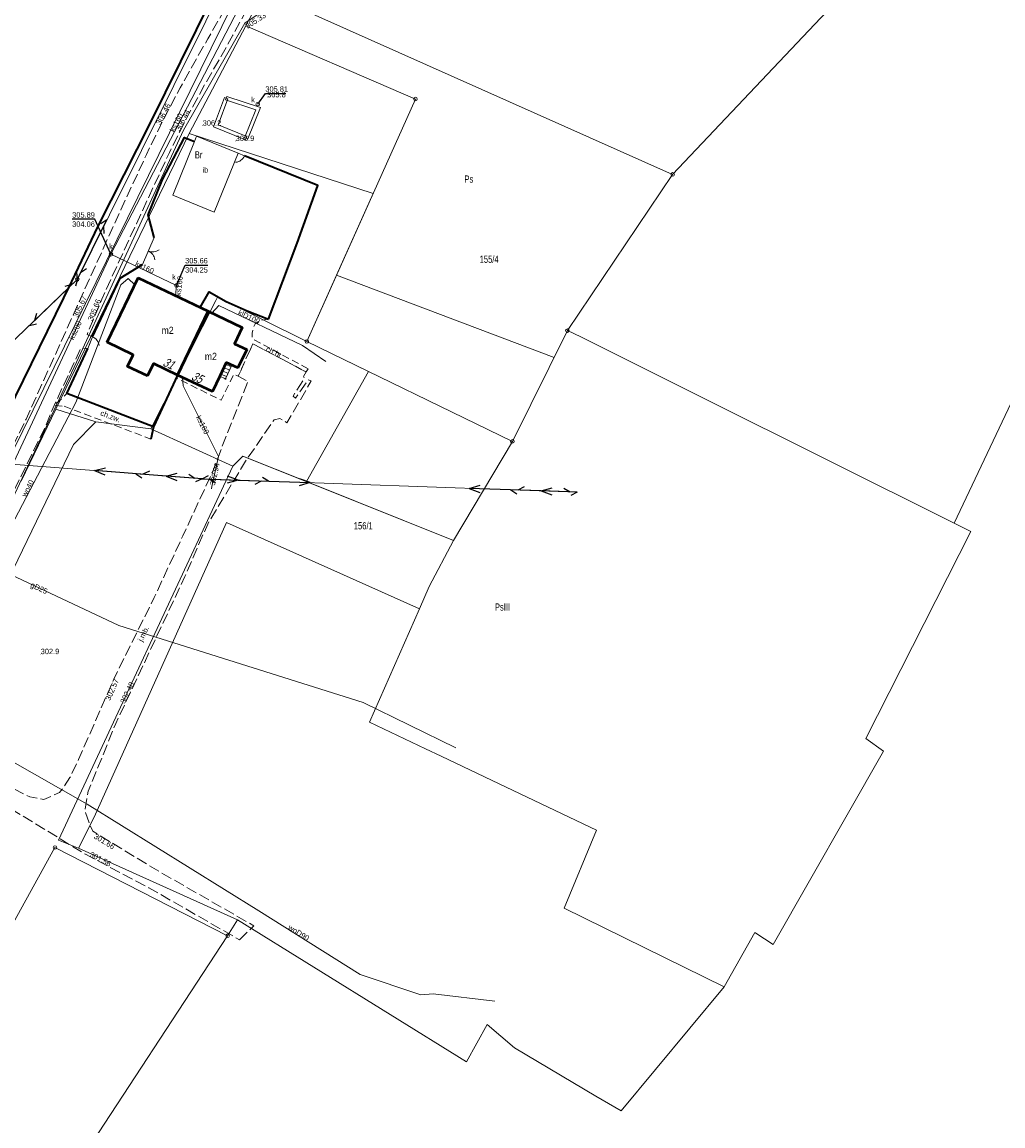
# Model space of a CAD drawing. Header units: metres. Extents: x 7423100 to 7429434, y 5527887 to 5533362.
# Tile 14 of 40: x 7427076 to 7427212, y 5531258 to 5531411. Entities that reach past the tile are written whole.
import ezdxf
from ezdxf.enums import TextEntityAlignment as Align

# ---------------------------------------------------------------- set-up
doc = ezdxf.new("R2010")
doc.units = ezdxf.units.M
doc.header["$MEASUREMENT"] = 0
for name, pattern in [('1.0_0.5', [1.5, 1, -0.5]), ('1.5_0.5', [2, 1.5, -0.5]), ('219-500', [0]), ('otob_500', [0]), ('otof_500', [0]), ('suep_nn_500', [0]), ('sutp_500', [0])]:
    doc.linetypes.add(name, pattern=pattern)
doc.layers.get('0').update_dxf_attribs({"color": 2, "linetype": 'CONTINUOUS', "lineweight": 5})
for name, color, linetype in [('202-punkt graniczny', 7, 'CONTINUOUS'), ('203-punkt graniczny', 7, 'CONTINUOUS'), ('209-oznaczenie konturu klasyfikacyjnego', 7, 'CONTINUOUS'), ('210-oznaczenie konturu użytku gruntowego', 7, 'CONTINUOUS'), ('211-numer działki ewidencyjnej', 7, 'CONTINUOUS'), ('217-kontur klasyfikacyjny', 7, 'CONTINUOUS'), ('218-kontur użytku gruntowego', 7, 'CONTINUOUS'), ('219-działka ewidencyjna', 7, 'CONTINUOUS'), ('238-Punkt adresowy budynku', 7, 'CONTINUOUS'), ('312-budynek ewidencyjny', 7, 'CONTINUOUS'), ('312-oznaczenie budynku ewidencyjnego-Atr117', 7, 'CONTINUOUS'), ('352-schody', 7, 'CONTINUOUS'), ('brama', 7, 'CONTINUOUS'), ('chodnik', 7, 'CONTINUOUS'), ('chodnik-Atr17', 7, 'CONTINUOUS'), ('furtka', 7, 'CONTINUOUS'), ('inna budowla', 7, 'CONTINUOUS'), ('inna budowla-Atr17', 7, 'CONTINUOUS'), ('jezdnia', 7, 'CONTINUOUS'), ('jezdnia-Atr17', 7, 'CONTINUOUS'), ('ogrodzenie trwałe', 7, 'CONTINUOUS'), ('pikieta naturalna', 7, 'CONTINUOUS'), ('pikieta naturalna-Atr2', 7, 'CONTINUOUS'), ('pikieta sztuczna', 7, 'CONTINUOUS'), ('pikieta sztuczna-Atr2', 7, 'CONTINUOUS'), ('przewód elektroenergetyczny niskiego napięcia', 7, 'CONTINUOUS'), ('przewód gazowy', 7, 'CONTINUOUS'), ('przewód gazowy-Atr1', 7, 'CONTINUOUS'), ('przewód kanalizacyjny', 7, 'CONTINUOUS'), ('przewód kanalizacyjny-Atr1', 7, 'CONTINUOUS'), ('przewód telekomunikacyjny napowietrzny', 7, 'CONTINUOUS'), ('przewód wodociągowy', 7, 'CONTINUOUS'), ('przewód wodociągowy-Atr1', 7, 'CONTINUOUS'), ('Punkt budynku', 7, 'CONTINUOUS'), ('rzedna', 7, 'CONTINUOUS'), ('rzedna-Atr2', 7, 'CONTINUOUS'), ('rzedna-Atr3', 7, 'CONTINUOUS'), ('studnia kanalizacyjna', 7, 'CONTINUOUS'), ('studnia kanalizacyjna-Atr17', 7, 'CONTINUOUS'), ('słup przewodów napowietrznych', 7, 'CONTINUOUS'), ('ściana oporowa (linia)', 7, 'CONTINUOUS')]:
    doc.layers.add(name, color=color, linetype=linetype)
doc.styles.get("Standard").update_dxf_attribs({"font": 'Working1250.shx', "width": 0.75})
doc.linetypes.add('902-500', pattern='A,3.75,0,[1,ksztalty.shx,S=0.5,R=0,X=0,Y=0],3.75', length=7.5)
doc.linetypes.add('otdn_500', pattern='A,5,0,[21,ksztalty.shx,S=0.5,R=0,X=0,Y=0]', length=5)

# ---------------------------------------------------------------- blocks, each defined once
blk = doc.blocks.new('PUNKTBUD')
at = {"color": 0}
blk.add_circle((0, 0), 0.045, dxfattribs=at)
blk = doc.blocks.new('202')
at = {"color": 0, "linetype": 'Continuous', "lineweight": 0}
blk.add_circle((0, 0), 0.25, dxfattribs=at)
blk = doc.blocks.new('203')
at = {"linetype": 'Continuous', "lineweight": 0}
h = blk.add_hatch(color=0, dxfattribs=at)
edge = h.paths.add_edge_path()
edge.add_arc((0, 0), 0.045, 0, 360)
blk = doc.blocks.new('PW01')
at = {"linetype": 'Continuous', "lineweight": 13}
h = blk.add_hatch(color=0, dxfattribs=at)
edge = h.paths.add_edge_path()
edge.add_arc((0, 0), 0.045, 0, 360)
blk = doc.blocks.new('OK04')
at = {"color": 0, "linetype": 'Continuous', "lineweight": 0}
blk.add_arc((1.5, 0.001), 1.5, 120, 180, dxfattribs=at)
blk = doc.blocks.new('US15')
at = {"color": 0, "linetype": 'Continuous', "lineweight": 13}
blk.add_circle((0, 0), 0.25, dxfattribs=at)
blk = doc.blocks.new('SUTP')
at = {"color": 0, "linetype": 'Continuous'}
for p, q in [((0, 0), (0.866, 0.5)), ((0, 0), (9.232, 0)), ((1.866, -0.5), (1, 0)), ((7.366, -0.5), (8.232, 0)), ((9.232, 0), (8.366, 0.5))]:
    blk.add_line(p, q, dxfattribs=at)
blk = doc.blocks.new('OK02')
at = {"color": 0, "linetype": 'Continuous', "lineweight": 0}
for centre, start, end in [((-1.5, 0), 0, 60), ((1.5, 0), 120, 180)]:
    blk.add_arc(centre, 1.5, start, end, dxfattribs=at)
blk = doc.blocks.new('SUEP1')
at = {"color": 0, "linetype": 'Continuous'}
for p, q in [((0, 0), (5, 0)), ((5, 0), (3.5, 0.5)), ((5, 0), (3.5, -0.5)), ((5, 0), (15, 0)), ((15, 0), (13.5, 0.5)), ((15, 0), (13.5, -0.5))]:
    blk.add_line(p, q, dxfattribs=at)

msp = doc.modelspace()

# ---------------------------------------------------------------- linework, layer by layer
at = {"layer": '217-kontur klasyfikacyjny', "color": 92, "linetype": 'Continuous', "lineweight": 18, "flags": 128}
for points in [[(7427109.25, 5531415.13), (7427106.76, 5531410.4)], [(7427166.02, 5531389.79), (7427109.25, 5531415.13)], [(7427109.25, 5531415.13), (7427166.02, 5531389.79)], [(7427072.89, 5531348.26), (7427104.87, 5531413.22)], [(7427106.76, 5531410.4), (7427098.93, 5531395.47)], [(7427098.93, 5531395.47), (7427080.42, 5531357.19)], [(7427151.41, 5531368.11), (7427166.02, 5531389.79)], [(7427166.02, 5531389.79), (7427151.41, 5531368.11)], [(7427205.09, 5531341.39), (7427226.4, 5531386.33)], [(7427153.27, 5531367.26), (7427151.41, 5531368.11)], [(7427151.41, 5531368.11), (7427153.27, 5531367.26)], [(7427170.13, 5531358.85), (7427153.27, 5531367.26)], [(7427153.27, 5531367.26), (7427170.13, 5531358.85)], [(7427205.09, 5531341.39), (7427170.13, 5531358.85)], [(7427170.13, 5531358.85), (7427205.09, 5531341.39)], [(7427080.42, 5531357.19), (7427075.59, 5531347.2)], [(7427082.84, 5531352.29), (7427085.96, 5531355.43)], [(7427085.96, 5531355.43), (7427082.84, 5531352.29)], [(7427085.96, 5531355.43), (7427093.6, 5531354.49)], [(7427093.6, 5531354.49), (7427085.96, 5531355.43)], [(7427093.6, 5531354.49), (7427104.97, 5531349.3)], [(7427104.97, 5531349.3), (7427093.6, 5531354.49)], [(7427060.34, 5531305.74), (7427082.84, 5531352.29)], [(7427082.84, 5531352.29), (7427060.34, 5531305.74)], [(7427104.97, 5531349.3), (7427106.38, 5531350.67)], [(7427106.38, 5531350.67), (7427104.97, 5531349.3)], [(7427106.38, 5531350.67), (7427135.59, 5531339)], [(7427135.59, 5531339), (7427106.38, 5531350.67)], [(7427207.4, 5531340.22), (7427205.09, 5531341.39)], [(7427192.83, 5531311.49), (7427207.4, 5531340.22)], [(7427135.59, 5531339), (7427132.23, 5531332.59)], [(7427132.23, 5531332.59), (7427135.59, 5531339)], [(7427132.23, 5531332.59), (7427130.88, 5531329.51)], [(7427130.88, 5531329.51), (7427132.23, 5531332.59)], [(7427130.88, 5531329.51), (7427123.96, 5531313.77)], [(7427123.96, 5531313.77), (7427130.88, 5531329.51)], [(7427123.96, 5531313.77), (7427131.73, 5531310.07)], [(7427131.73, 5531310.07), (7427123.96, 5531313.77)], [(7427195.31, 5531309.77), (7427192.83, 5531311.49)], [(7427131.73, 5531310.07), (7427133.9, 5531309.05)], [(7427133.9, 5531309.05), (7427131.73, 5531310.07)], [(7427133.9, 5531309.05), (7427142.91, 5531304.76)], [(7427142.91, 5531304.76), (7427133.9, 5531309.05)], [(7427179.96, 5531282.93), (7427195.31, 5531309.77)], [(7427142.91, 5531304.76), (7427155.45, 5531298.8)], [(7427155.45, 5531298.8), (7427142.91, 5531304.76)], [(7427155.45, 5531298.8), (7427150.97, 5531287.98)], [(7427150.97, 5531287.98), (7427155.45, 5531298.8)], [(7427150.97, 5531287.98), (7427173.17, 5531277.02)], [(7427173.17, 5531277.02), (7427150.97, 5531287.98)], [(7427104.25, 5531284.13), (7427105.62, 5531286.35)], [(7427105.62, 5531286.35), (7427137.43, 5531266.64)], [(7427173.17, 5531277.02), (7427177.44, 5531284.56)], [(7427177.44, 5531284.56), (7427177.56, 5531284.48)], [(7427177.56, 5531284.48), (7427179.96, 5531282.93)], [(7427082.88, 5531251.54), (7427104.25, 5531284.13)], [(7427158.86, 5531259.81), (7427173.17, 5531277.02)], [(7427137.43, 5531266.64), (7427140.3, 5531271.81)], [(7427140.3, 5531271.81), (7427144.05, 5531268.57)], [(7427144.05, 5531268.57), (7427155.35, 5531261.89)], [(7427155.35, 5531261.89), (7427158.86, 5531259.81)]]:
    msp.add_lwpolyline(points, dxfattribs=at)
at = {"layer": '218-kontur użytku gruntowego', "color": 3, "linetype": 'Continuous', "lineweight": 18, "flags": 128}
for points in [[(7427109.25, 5531415.13), (7427106.76, 5531410.4)], [(7427106.76, 5531410.4), (7427109.25, 5531415.13)], [(7427166.02, 5531389.79), (7427109.25, 5531415.13)], [(7427109.25, 5531415.13), (7427166.02, 5531389.79)], [(7427072.89, 5531348.26), (7427104.87, 5531413.22)], [(7427104.87, 5531413.22), (7427072.89, 5531348.26)], [(7427106.76, 5531410.4), (7427098.93, 5531395.47)], [(7427098.93, 5531395.47), (7427106.76, 5531410.4)], [(7427098.93, 5531395.47), (7427080.42, 5531357.19)], [(7427080.42, 5531357.19), (7427098.93, 5531395.47)], [(7427124.46, 5531387.15), (7427098.93, 5531395.47)], [(7427098.93, 5531395.47), (7427124.46, 5531387.15)], [(7427151.41, 5531368.11), (7427166.02, 5531389.79)], [(7427166.02, 5531389.79), (7427151.41, 5531368.11)], [(7427119.38, 5531375.81), (7427124.46, 5531387.15)], [(7427124.46, 5531387.15), (7427119.38, 5531375.81)], [(7427205.09, 5531341.39), (7427226.4, 5531386.33)], [(7427115.25, 5531366.6), (7427119.38, 5531375.81)], [(7427119.38, 5531375.81), (7427149.57, 5531364.39)], [(7427149.57, 5531364.39), (7427151.41, 5531368.11)], [(7427151.41, 5531368.11), (7427153.27, 5531367.26)], [(7427153.27, 5531367.26), (7427170.13, 5531358.85)], [(7427123.82, 5531362.44), (7427115.25, 5531366.6)], [(7427115.19, 5531347.15), (7427123.82, 5531362.44)], [(7427170.13, 5531358.85), (7427205.09, 5531341.39)], [(7427080.42, 5531357.19), (7427075.59, 5531347.2)], [(7427075.59, 5531347.2), (7427080.42, 5531357.19)], [(7427080.42, 5531357.19), (7427085.96, 5531355.43)], [(7427085.96, 5531355.43), (7427080.42, 5531357.19)], [(7427082.84, 5531352.29), (7427085.96, 5531355.43)], [(7427085.96, 5531355.43), (7427082.84, 5531352.29)], [(7427085.96, 5531355.43), (7427093.6, 5531354.49)], [(7427093.6, 5531354.49), (7427085.96, 5531355.43)], [(7427093.6, 5531354.49), (7427104.97, 5531349.3)], [(7427104.97, 5531349.3), (7427093.6, 5531354.49)], [(7427060.34, 5531305.74), (7427082.84, 5531352.29)], [(7427082.84, 5531352.29), (7427060.34, 5531305.74)], [(7427104.97, 5531349.3), (7427106.38, 5531350.67)], [(7427106.38, 5531350.67), (7427104.97, 5531349.3)], [(7427106.38, 5531350.67), (7427115.19, 5531347.15)], [(7427115.19, 5531347.15), (7427106.38, 5531350.67)], [(7427135.59, 5531339), (7427115.19, 5531347.15)], [(7427132.23, 5531332.59), (7427135.59, 5531339)], [(7427130.88, 5531329.51), (7427132.23, 5531332.59)], [(7427123.96, 5531313.77), (7427130.88, 5531329.51)], [(7427131.73, 5531310.07), (7427123.96, 5531313.77)], [(7427133.9, 5531309.05), (7427131.73, 5531310.07)], [(7427142.91, 5531304.76), (7427133.9, 5531309.05)], [(7427155.45, 5531298.8), (7427142.91, 5531304.76)], [(7427150.97, 5531287.98), (7427155.45, 5531298.8)], [(7427173.17, 5531277.02), (7427150.97, 5531287.98)], [(7427104.25, 5531284.13), (7427105.62, 5531286.35)], [(7427105.62, 5531286.35), (7427137.43, 5531266.64)], [(7427082.88, 5531251.54), (7427104.25, 5531284.13)], [(7427158.86, 5531259.81), (7427173.17, 5531277.02)], [(7427137.43, 5531266.64), (7427140.3, 5531271.81)], [(7427140.3, 5531271.81), (7427144.05, 5531268.57)], [(7427144.05, 5531268.57), (7427155.35, 5531261.89)], [(7427155.35, 5531261.89), (7427158.86, 5531259.81)]]:
    msp.add_lwpolyline(points, dxfattribs=at)
at = {"layer": '219-działka ewidencyjna', "color": 7, "linetype": '219-500', "lineweight": 18, "flags": 128}
for points in [[(7427166.02, 5531389.79), (7427231.86, 5531459.37)], [(7427109.25, 5531415.13), (7427106.76, 5531410.4)], [(7427109.25, 5531415.13), (7427166.02, 5531389.79)], [(7427072.89, 5531348.26), (7427104.87, 5531413.22)], [(7427098.93, 5531395.47), (7427106.76, 5531410.4)], [(7427106.76, 5531410.4), (7427130.33, 5531400.25)], [(7427115.25, 5531366.6), (7427130.33, 5531400.25)], [(7427098.93, 5531395.47), (7427080.42, 5531357.19)], [(7427166.02, 5531389.79), (7427151.41, 5531368.11)], [(7427093.6, 5531354.49), (7427102.55, 5531372.22)], [(7427102.55, 5531372.22), (7427102.83, 5531372.77)], [(7427102.83, 5531372.77), (7427115.25, 5531366.6)], [(7427143.79, 5531352.74), (7427151.41, 5531368.11)], [(7427115.25, 5531366.6), (7427143.79, 5531352.74)], [(7427080.42, 5531357.19), (7427075.59, 5531347.2)], [(7427093.6, 5531354.49), (7427104.97, 5531349.3)], [(7427135.59, 5531339), (7427143.79, 5531352.74)], [(7427080.78, 5531297.4), (7427104.97, 5531349.3)], [(7427104.1, 5531341.5), (7427085.74, 5531300.6)], [(7427104.1, 5531341.5), (7427130.88, 5531329.51)], [(7427135.59, 5531339), (7427132.23, 5531332.59)], [(7427130.88, 5531329.51), (7427132.23, 5531332.59)], [(7427085.74, 5531300.6), (7427083.57, 5531296.3)], [(7427080.78, 5531297.4), (7427083.57, 5531296.3)], [(7427080.28, 5531296.38), (7427061.34, 5531262.12)], [(7427104.25, 5531284.13), (7427080.28, 5531296.38)], [(7427105.62, 5531286.35), (7427083.57, 5531296.3)], [(7427105.62, 5531286.35), (7427104.25, 5531284.13)]]:
    msp.add_lwpolyline(points, dxfattribs=at)
at = {"layer": '312-budynek ewidencyjny', "color": 7, "linetype": 'Continuous', "lineweight": 50, "flags": 128}
for points in [[(7427087.55, 5531366.49), (7427091.81, 5531375.45)], [(7427091.81, 5531375.45), (7427101.53, 5531370.82)], [(7427101.53, 5531370.82), (7427097.31, 5531361.94)], [(7427097.31, 5531361.94), (7427101.53, 5531370.82)], [(7427101.53, 5531370.82), (7427106.29, 5531368.56)], [(7427106.29, 5531368.56), (7427105.21, 5531366.28)], [(7427091.16, 5531364.77), (7427087.55, 5531366.49)], [(7427105.21, 5531366.28), (7427106.9, 5531365.51)], [(7427090.36, 5531363.12), (7427091.16, 5531364.77)], [(7427106.9, 5531365.51), (7427105.65, 5531362.94)], [(7427093.14, 5531361.85), (7427090.36, 5531363.12)], [(7427093.95, 5531363.54), (7427093.14, 5531361.85)], [(7427097.31, 5531361.94), (7427093.95, 5531363.54)], [(7427104.04, 5531363.68), (7427103.16, 5531361.77)], [(7427105.65, 5531362.94), (7427104.04, 5531363.68)], [(7427102.13, 5531359.65), (7427097.31, 5531361.94)], [(7427103.16, 5531361.77), (7427102.13, 5531359.65)]]:
    msp.add_lwpolyline(points, dxfattribs=at)
at = {"layer": '352-schody', "color": 7, "linetype": 'Continuous', "lineweight": 18, "flags": 128}
msp.add_lwpolyline([(7427104.04, 5531363.68), (7427103.16, 5531361.77), (7427103.95, 5531361.41), (7427104.83, 5531363.32)], close=True, dxfattribs=at)
msp.add_lwpolyline([(7427104.04, 5531363.68), (7427103.16, 5531361.77), (7427103.95, 5531361.41), (7427104.83, 5531363.32)], close=True, dxfattribs=at)
for points in [[(7427103.73, 5531363), (7427104.52, 5531362.64)], [(7427103.94, 5531363.46), (7427104.72, 5531363.09)], [(7427103.31, 5531362.09), (7427104.1, 5531361.73)], [(7427103.52, 5531362.55), (7427104.31, 5531362.18)]]:
    msp.add_lwpolyline(points, dxfattribs=at)
at = {"layer": 'brama', "color": 7, "linetype": 'otob_500', "lineweight": 18, "flags": 128}
msp.add_lwpolyline([(7427094.07, 5531381.02), (7427092.42, 5531377.29)], dxfattribs=at)
at = {"layer": 'chodnik', "color": 7, "linetype": '1.0_0.5', "lineweight": 18, "flags": 128}
for points in [[(7427115.41, 5531362.83), (7427107.69, 5531366.96), (7427107.65, 5531367.75), (7427107.8, 5531368.42), (7427108.08, 5531369.05), (7427108.75, 5531369.51), (7427109.92, 5531369.7), (7427106.96, 5531370.84), (7427104.07, 5531372.14), (7427101.67, 5531373.51), (7427100.45, 5531371.3), (7427101.53, 5531370.82), (7427106.29, 5531368.56), (7427105.21, 5531366.28), (7427106.9, 5531365.51), (7427105.65, 5531362.94), (7427104.83, 5531363.32), (7427103.95, 5531361.41), (7427103.16, 5531361.77), (7427102.13, 5531359.65), (7427097.31, 5531361.94), (7427097.12, 5531361.53), (7427103.35, 5531358.47), (7427105.12, 5531362.07), (7427105.71, 5531361.78), (7427107.76, 5531366.29), (7427115.15, 5531362.37)], [(7427081.55, 5531357.62), (7427093.59, 5531353.07), (7427093.94, 5531354.75), (7427081.95, 5531359.38), (7427080.17, 5531357.72)]]:
    msp.add_lwpolyline(points, close=True, dxfattribs=at)
at = {"layer": 'furtka', "color": 7, "linetype": 'otof_500', "lineweight": 18, "flags": 128}
for points in [[(7427106.58, 5531392.35), (7427105.71, 5531392.74)], [(7427085.49, 5531367.25), (7427084.83, 5531365.65)]]:
    msp.add_lwpolyline(points, dxfattribs=at)
at = {"layer": 'inna budowla', "color": 7, "linetype": 'Continuous', "lineweight": 18, "flags": 128}
msp.add_lwpolyline([(7427102.36, 5531384.56), (7427105.71, 5531392.74), (7427099.92, 5531395.11), (7427099.63, 5531394.38), (7427096.63, 5531386.92)], close=True, dxfattribs=at)
at = {"layer": 'jezdnia', "color": 7, "linetype": '1.5_0.5', "lineweight": 18, "flags": 128}
for points in [[(7427308.46, 5531660.6), (7427305.81, 5531657.73), (7427302.93, 5531656.31), (7427299.71, 5531655.52), (7427296.34, 5531655.69), (7427293.05, 5531656.35), (7427290.31, 5531657.56), (7427287.69, 5531658.96), (7427284, 5531661.29), (7427279.96, 5531664.33), (7427269.3, 5531673.32), (7427265.41, 5531676.44), (7427260.71, 5531679.7), (7427255.07, 5531681.64), (7427251.2, 5531682.23), (7427249.64, 5531682.09), (7427244.51, 5531681.38), (7427239.63, 5531679.94), (7427233.86, 5531677.38), (7427228.53, 5531674.32), (7427221.66, 5531668.88), (7427217.2, 5531665.35), (7427212.13, 5531659.94), (7427209.28, 5531655.52), (7427206.34, 5531649.12), (7427205.61, 5531647.19), (7427204.61, 5531643.99), (7427204.52, 5531643.2), (7427203.06, 5531635.76), (7427200.8, 5531624.91), (7427199.89, 5531621.07), (7427198.94, 5531617.57), (7427197.98, 5531613.93), (7427196.92, 5531610.17), (7427195.99, 5531607.16), (7427194.93, 5531603.97), (7427194.44, 5531602.83), (7427194.18, 5531602.09), (7427192.76, 5531598.41), (7427187.78, 5531586.91), (7427187.44, 5531586.39), (7427185.94, 5531582.9), (7427180.49, 5531571.11), (7427172.64, 5531553.48), (7427162.39, 5531533.03), (7427157.36, 5531524.38), (7427152.88, 5531516.83), (7427150.15, 5531512.08), (7427147.32, 5531507.03), (7427145.14, 5531502.96), (7427142.63, 5531497.97), (7427140.66, 5531494.08), (7427136.49, 5531485.27), (7427134.2, 5531480.75), (7427130.56, 5531481.5), (7427128.14, 5531481.2), (7427126, 5531476.17), (7427127.51, 5531474.28), (7427128.64, 5531473.55), (7427129.42, 5531472.77), (7427129.92, 5531472.07), (7427130.14, 5531471.38), (7427127.97, 5531466.05), (7427126.21, 5531461.6), (7427124.05, 5531456.42), (7427121.96, 5531451.3), (7427119.93, 5531446.59), (7427115.33, 5531435.8), (7427113.28, 5531431.28), (7427110.58, 5531425.67), (7427108.37, 5531421.14), (7427107.45, 5531419.5), (7427105.8, 5531416.31), (7427103.7, 5531412.43), (7427101.5, 5531408.62), (7427097.66, 5531401.8), (7427096.13, 5531398.9), (7427094.93, 5531396.6), (7427092.97, 5531392.54), (7427089.43, 5531384.88), (7427084.23, 5531373.43), (7427076.28, 5531355.82), (7427070.21, 5531343.5), (7427069.04, 5531341.47), (7427067.17, 5531339.72), (7427063.14, 5531338.16), (7427057.49, 5531338.47), (7427053.68, 5531340.22), (7427048.22, 5531342.47), (7427036.6, 5531348.35), (7427028.49, 5531352.44), (7427025.25, 5531353.92), (7427020.75, 5531355.96), (7427017.88, 5531357.17), (7427015.72, 5531358.1), (7427013.84, 5531358.88), (7427007.22, 5531361.47), (7427001.57, 5531363.55), (7427000.1, 5531364.08), (7426991.21, 5531366.79), (7426984.05, 5531369.03), (7426983, 5531369.38), (7426978.59, 5531371.18), (7426978.01, 5531371.36), (7426976.18, 5531372.48), (7426975.47, 5531372.88), (7426974.41, 5531373.7), (7426972.59, 5531375.63), (7426971.24, 5531378.66), (7426971.39, 5531383.67), (7426972.46, 5531388.05), (7426968.16, 5531383.93), (7426964.82, 5531381.84), (7426962.06, 5531380.9), (7426965.41, 5531378.95), (7426967.9, 5531376.19), (7426968.43, 5531375.45), (7426971.95, 5531371.57), (7426972.57, 5531370.82), (7426973.78, 5531370.41), (7426975.16, 5531369.51), (7426976.86, 5531368.75), (7426979.57, 5531367.58), (7426981.78, 5531366.8), (7426983.19, 5531366.27), (7426988.05, 5531364.76), (7426993.22, 5531362.92), (7426994.19, 5531362.95), (7426996.24, 5531362.29), (7426999.27, 5531361.38), (7427008.56, 5531357.95), (7427014.54, 5531355.6), (7427016.75, 5531354.75), (7427017.66, 5531354.48), (7427024.16, 5531351.44), (7427027.29, 5531349.82), (7427047.27, 5531339.81), (7427052.42, 5531337.41), (7427059.33, 5531334.09), (7427060.78, 5531332.65), (7427066.98, 5531332.41), (7427067.36, 5531334.25), (7427068.54, 5531336.29), (7427070.85, 5531339.16), (7427072.56, 5531341.83), (7427078.96, 5531354.77), (7427080.17, 5531357.72), (7427083.88, 5531365.68), (7427084.83, 5531365.65), (7427085.49, 5531367.25), (7427084.74, 5531367.59), (7427086.78, 5531372.46), (7427091.58, 5531382.95), (7427096.17, 5531392.82), (7427097.61, 5531395.73), (7427098.93, 5531398.28), (7427101.04, 5531402.2), (7427103.16, 5531405.83), (7427104.96, 5531409.1), (7427107.84, 5531414.34), (7427110.24, 5531418.77), (7427112.27, 5531422.76), (7427114.22, 5531426.9), (7427115.87, 5531430.34), (7427118.9, 5531436.92), (7427122.23, 5531444.66), (7427123.9, 5531448.81), (7427126.06, 5531454.05), (7427128.34, 5531459.68), (7427131.51, 5531467.17), (7427134.72, 5531474.84), (7427137.6, 5531481.44), (7427140.37, 5531487.35), (7427143.24, 5531493.32), (7427145.27, 5531497.19), (7427147.92, 5531502.21), (7427151.38, 5531508.48), (7427154.9, 5531514.85), (7427160.26, 5531524), (7427164.47, 5531531.2), (7427175.14, 5531552.44), (7427183.24, 5531570.25), (7427190.06, 5531585.05), (7427192.19, 5531589.83), (7427195.24, 5531597.15), (7427196.6, 5531600.35), (7427197.49, 5531602.72), (7427198.5, 5531605.8), (7427200.52, 5531612.4), (7427201.66, 5531616.49), (7427202.47, 5531619.63), (7427203.46, 5531623.87), (7427204.96, 5531630.81), (7427205.59, 5531634.15), (7427206.39, 5531638.2), (7427207.14, 5531641.77), (7427207.73, 5531644.09), (7427209.75, 5531649.89), (7427212.14, 5531655), (7427215.28, 5531659.5), (7427219.51, 5531663.85), (7427223.35, 5531667.16), (7427226.58, 5531669.64), (7427230.9, 5531672.83), (7427235.96, 5531675.6), (7427241.95, 5531677.81), (7427246.95, 5531679.04), (7427250.9, 5531679.41), (7427254.02, 5531679.12), (7427257.74, 5531678.05), (7427261.75, 5531675.74), (7427268.82, 5531670.12), (7427275.34, 5531664.55), (7427280.67, 5531660.15), (7427286.16, 5531656.53), (7427291.7, 5531653.7), (7427297.22, 5531652.08), (7427301.86, 5531651.95), (7427307.18, 5531653.28), (7427310.17, 5531656.96), (7427311.78, 5531661.05), (7427314.19, 5531667.2), (7427322.25, 5531690.19), (7427336.63, 5531732.23), (7427342.29, 5531749.99), (7427344.96, 5531758.25), (7427347.88, 5531766.63), (7427357.66, 5531792.78), (7427362.71, 5531805.75), (7427359.73, 5531805.92), (7427355.16, 5531794.07), (7427353.4, 5531789.57), (7427350.1, 5531781.01), (7427345.43, 5531768.03), (7427339.13, 5531749.25), (7427332.38, 5531728.45), (7427328.43, 5531716.76), (7427319.66, 5531691.02), (7427311.45, 5531667.98)], [(7427105.88, 5531283.58), (7427107.89, 5531285.51), (7427094.85, 5531292.98), (7427085.52, 5531298.64), (7427084.42, 5531301.42), (7427084.91, 5531304.21), (7427088.73, 5531313.61), (7427091.27, 5531319), (7427098.31, 5531333.98), (7427101.48, 5531341.26), (7427106.74, 5531349.98), (7427110.69, 5531355.74), (7427111.5, 5531355.92), (7427112.49, 5531355.32), (7427115.87, 5531361.12), (7427115.43, 5531361.28), (7427113.69, 5531358.75), (7427113.33, 5531359.03), (7427114.91, 5531361.51), (7427114.8, 5531361.74), (7427115.15, 5531362.37), (7427107.76, 5531366.29), (7427105.71, 5531361.78), (7427107.1, 5531361.07), (7427104.04, 5531353.49), (7427103, 5531350.66), (7427102.18, 5531348.55), (7427098.04, 5531339.64), (7427094.06, 5531331.06), (7427088.45, 5531319.76), (7427083.56, 5531308.58), (7427082.37, 5531306.07), (7427080.93, 5531304), (7427078.73, 5531303.06), (7427076.81, 5531303.39), (7427073.69, 5531304.94), (7427070.76, 5531306.97), (7427066.06, 5531312.24), (7427063.76, 5531318.58), (7427064.74, 5531325.43), (7427066.98, 5531332.41), (7427060.78, 5531332.65), (7427062.12, 5531329.02), (7427059.44, 5531318.55), (7427061.51, 5531313.19), (7427064.2, 5531309.5), (7427068.71, 5531305.1), (7427084.51, 5531295.43), (7427093.32, 5531290.79), (7427098.34, 5531287.91)]]:
    msp.add_lwpolyline(points, close=True, dxfattribs=at)
at = {"layer": 'ogrodzenie trwałe', "color": 7, "linetype": '902-500', "lineweight": 35, "flags": 128}
for points in [[(7427070.25, 5531349.83), (7427082.61, 5531374.94), (7427086.28, 5531382.61), (7427093.51, 5531396.85), (7427104.2, 5531418.49), (7427074.75, 5531427.54), (7427050.64, 5531376.92), (7427045.53, 5531367.22)], [(7427094.07, 5531381.02), (7427093.23, 5531384.2), (7427095.22, 5531389.08), (7427098.27, 5531394.93), (7427099.63, 5531394.38)], [(7427109.92, 5531369.7), (7427113.92, 5531380.25), (7427116.78, 5531388.23), (7427106.58, 5531392.35)], [(7427085.49, 5531367.25), (7427089.34, 5531375.38), (7427092.42, 5531377.29)], [(7427100.45, 5531371.3), (7427101.67, 5531373.51), (7427104.07, 5531372.14), (7427106.96, 5531370.84), (7427109.92, 5531369.7)], [(7427093.94, 5531354.75), (7427081.95, 5531359.38), (7427084.83, 5531365.65)], [(7427097.31, 5531361.94), (7427093.94, 5531354.75)], [(7427093.94, 5531354.75), (7427093.59, 5531353.07)]]:
    msp.add_lwpolyline(points, dxfattribs=at)
at = {"layer": 'przewód elektroenergetyczny niskiego napięcia', "color": 1, "linetype": 'suep_nn_500', "lineweight": 18, "flags": 128}
for points in [[(7427100.71, 5531347.55), (7427057.97, 5531350.81)], [(7427152.78, 5531345.68), (7427100.71, 5531347.55)]]:
    msp.add_lwpolyline(points, dxfattribs=at)
at = {"layer": 'przewód gazowy', "color": 52, "linetype": 'Continuous', "lineweight": 18, "flags": 128}
msp.add_lwpolyline([(7427135.95, 5531310.23), (7427123.06, 5531316.49), (7427089.14, 5531327.17), (7427066.98, 5531337.61), (7427037.58, 5531349.89), (7427021.97, 5531356.83), (7427019.16, 5531358.61), (7427018.89, 5531358.71), (7427002.16, 5531365.53), (7426975.49, 5531376.82)], dxfattribs=at)
at = {"layer": 'przewód kanalizacyjny', "color": 34, "linetype": 'Continuous', "lineweight": 18, "flags": 128}
for points in [[(7427132.78, 5531484.63), (7427121.12, 5531455.93), (7427124.87, 5531454.45), (7427108.13, 5531417.36), (7427088.06, 5531378.7)], [(7427088.06, 5531378.7), (7427071.33, 5531343.02), (7427054.44, 5531307.68)], [(7427088.06, 5531378.7), (7427097.15, 5531374.38), (7427097, 5531372.98)], [(7427117.86, 5531363.81), (7427114.65, 5531366.04), (7427103.04, 5531371.6), (7427102.07, 5531370.52)], [(7427097.98, 5531361.62), (7427098.07, 5531360.43), (7427103, 5531350.66), (7427102.07, 5531346.46), (7427102, 5531346.17)]]:
    msp.add_lwpolyline(points, dxfattribs=at)
at = {"layer": 'przewód telekomunikacyjny napowietrzny', "color": 30, "linetype": 'sutp_500', "lineweight": 18, "flags": 128}
for points in [[(7427083.39, 5531375.23), (7427105.65, 5531420.04)], [(7427105.65, 5531420.04), (7427083.39, 5531375.23)], [(7427057.97, 5531350.81), (7427083.39, 5531375.23)], [(7427057.97, 5531350.81), (7427100.71, 5531347.55)], [(7427100.71, 5531347.55), (7427152.78, 5531345.68)], [(7427152.78, 5531345.68), (7427100.71, 5531347.55)]]:
    msp.add_lwpolyline(points, dxfattribs=at)
at = {"layer": 'przewód wodociągowy', "color": 5, "linetype": 'Continuous', "lineweight": 18, "flags": 128}
for points in [[(7427060.11, 5531325.7), (7427064.34, 5531325.9), (7427064.54, 5531325.83), (7427073.31, 5531342.5), (7427083.29, 5531363.75), (7427098.13, 5531395.94), (7427106.65, 5531410.78), (7427113.45, 5531415.41), (7427122.79, 5531435.76), (7427131.33, 5531456.79), (7427139.06, 5531475.49), (7427146.87, 5531492.62), (7427155.64, 5531508.47), (7427162.93, 5531521.65)], [(7427091.35, 5531374.48), (7427090.44, 5531375.34), (7427089.44, 5531374.46), (7427083.18, 5531358.12), (7427065.64, 5531324.68)], [(7427141.32, 5531275.06), (7427132.79, 5531276.05), (7427131.09, 5531275.91), (7427122.64, 5531278.74), (7427108.6, 5531287.58), (7427084.74, 5531302.4), (7427073.47, 5531308.81)]]:
    msp.add_lwpolyline(points, dxfattribs=at)
at = {"layer": 'rzedna-Atr2', "color": 7, "flags": 128}
for points in [[(7427108.43, 5531399.54), (7427109.49, 5531401.03), (7427112.34, 5531401.03)], [(7427088.06, 5531378.7), (7427085.8, 5531383.56), (7427082.67, 5531383.56)], [(7427097.15, 5531374.38), (7427098.35, 5531377.21), (7427101.52, 5531377.21)]]:
    msp.add_lwpolyline(points, dxfattribs=at)
at = {"layer": 'ściana oporowa (linia)', "color": 0, "lineweight": 18}
for p, q in [((7427102.29, 5531396.39), (7427103.82, 5531400.46)), ((7427103.82, 5531400.46), (7427104.05, 5531400.37)), ((7427104.13, 5531400.61), (7427104.05, 5531400.37)), ((7427104.13, 5531400.61), (7427108.81, 5531399.07)), ((7427108.81, 5531399.07), (7427107.07, 5531394.71)), ((7427106.75, 5531394.57), (7427102.29, 5531396.39)), ((7427106.75, 5531394.57), (7427106.84, 5531394.8)), ((7427107.07, 5531394.71), (7427106.84, 5531394.8))]:
    msp.add_line(p, q, dxfattribs=at)
at = {"layer": 'ściana oporowa (linia)', "color": 0, "linetype": 'otdn_500', "lineweight": 18}
for p, q in [((7427102.93, 5531396.67), (7427104.28, 5531400.28)), ((7427103.97, 5531400.13), (7427104.05, 5531400.37)), ((7427103.97, 5531400.13), (7427108.15, 5531398.77)), ((7427104.28, 5531400.28), (7427104.05, 5531400.37)), ((7427108.15, 5531398.77), (7427106.61, 5531394.89)), ((7427106.93, 5531395.03), (7427102.93, 5531396.67)), ((7427106.61, 5531394.89), (7427106.84, 5531394.8)), ((7427106.93, 5531395.03), (7427106.84, 5531394.8))]:
    msp.add_line(p, q, dxfattribs=at)

# ---------------------------------------------------------------- block references
at = {"layer": '202-punkt graniczny', "color": 7, "linetype": 'Continuous', "lineweight": 18}
for p in [(7427130.33, 5531400.25), (7427166.02, 5531389.79), (7427151.41, 5531368.11), (7427115.25, 5531366.6), (7427143.79, 5531352.74), (7427080.28, 5531296.38), (7427104.25, 5531284.13)]:
    msp.add_blockref('202', p, dxfattribs=at)
at = {"layer": '203-punkt graniczny', "color": 7, "linetype": 'Continuous', "lineweight": 18}
for p in [(7427106.76, 5531410.4), (7427098.93, 5531395.47), (7427102.55, 5531372.22), (7427102.83, 5531372.77), (7427080.42, 5531357.19), (7427093.6, 5531354.49), (7427104.97, 5531349.3), (7427104.1, 5531341.5), (7427135.59, 5531339), (7427132.23, 5531332.59), (7427130.88, 5531329.51), (7427085.74, 5531300.6), (7427080.78, 5531297.4), (7427083.57, 5531296.3), (7427105.62, 5531286.35)]:
    msp.add_blockref('203', p, dxfattribs=at)
at = {"layer": 'brama', "color": 7, "linetype": 'Continuous', "lineweight": 18, "rotation": 246.137}
msp.add_blockref('OK02', (7427093.25, 5531379.16), dxfattribs=at)
at = {"layer": 'furtka', "color": 7, "linetype": 'Continuous', "lineweight": 18}
for p, rotation in [((7427106.58, 5531392.35), 155.854), ((7427085.49, 5531367.25), 247.584)]:
    msp.add_blockref('OK04', p, dxfattribs=dict(at, rotation=rotation))
at = {"layer": 'pikieta naturalna', "color": 7, "linetype": 'Continuous', "lineweight": 13}
for p in [(7427109.74, 5531400.49), (7427100.79, 5531396.55), (7427098.27, 5531394.93), (7427099.92, 5531395.11), (7427105.37, 5531394.42), (7427105.71, 5531392.74), (7427116.78, 5531388.23), (7427078.3, 5531323.21), (7427078.3, 5531323.21)]:
    msp.add_blockref('PW01', p, dxfattribs=at)
at = {"layer": 'pikieta sztuczna', "color": 7, "linetype": 'Continuous', "lineweight": 13}
for p in [(7427094.93, 5531396.6), (7427097.61, 5531395.73), (7427084.23, 5531373.43), (7427086.78, 5531372.46), (7427088.45, 5531319.76), (7427091.27, 5531319), (7427085.52, 5531298.64), (7427084.51, 5531295.43)]:
    msp.add_blockref('PW01', p, dxfattribs=at)
at = {"layer": 'przewód elektroenergetyczny niskiego napięcia', "color": 1, "linetype": 'Continuous', "lineweight": 18}
for p, rotation in [((7427100.71, 5531347.55), 175.638), ((7427100.71, 5531347.55), 357.943), ((7427152.78, 5531345.68), 177.943)]:
    msp.add_blockref('SUEP1', p, dxfattribs=dict(at, rotation=rotation))
at = {"layer": 'przewód telekomunikacyjny napowietrzny', "color": 30, "linetype": 'Continuous', "lineweight": 18}
for p, rotation in [((7427083.39, 5531375.23), 63.58299999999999), ((7427083.39, 5531375.23), 223.851), ((7427100.71, 5531347.55), 175.638), ((7427100.71, 5531347.55), 357.943), ((7427152.78, 5531345.68), 177.943)]:
    msp.add_blockref('SUTP', p, dxfattribs=dict(at, rotation=rotation))
at = {"layer": 'Punkt budynku', "color": 5, "linetype": 'Continuous', "lineweight": 18}
for p in [(7427091.81, 5531375.45), (7427101.53, 5531370.82), (7427106.29, 5531368.56), (7427087.55, 5531366.49), (7427105.21, 5531366.28), (7427091.16, 5531364.77), (7427106.9, 5531365.51), (7427090.36, 5531363.12), (7427093.95, 5531363.54), (7427104.04, 5531363.68), (7427104.83, 5531363.32), (7427105.65, 5531362.94), (7427093.14, 5531361.85), (7427097.31, 5531361.94), (7427103.16, 5531361.77), (7427103.95, 5531361.41), (7427102.13, 5531359.65)]:
    msp.add_blockref('PUNKTBUD', p, dxfattribs=at)
at = {"layer": 'rzedna', "color": 5, "linetype": 'Continuous', "lineweight": 18}
msp.add_blockref('PW01', (7427106.65, 5531410.78), dxfattribs=at)
at = {"layer": 'rzedna', "color": 34, "linetype": 'Continuous', "lineweight": 18}
for p in [(7427108.43, 5531399.54), (7427088.06, 5531378.7), (7427097.15, 5531374.38), (7427102.07, 5531346.46)]:
    msp.add_blockref('PW01', p, dxfattribs=at)
at = {"layer": 'studnia kanalizacyjna', "color": 34, "linetype": 'Continuous', "lineweight": 18}
for p in [(7427108.43, 5531399.54), (7427088.06, 5531378.7), (7427097.15, 5531374.38)]:
    msp.add_blockref('US15', p, dxfattribs=at)
at = {"layer": 'słup przewodów napowietrznych', "color": 7, "linetype": 'Continuous', "lineweight": 18}
msp.add_blockref('US15', (7427083.39, 5531375.23), dxfattribs=at)

# ---------------------------------------------------------------- texts
at = {"layer": '209-oznaczenie konturu klasyfikacyjnego', "color": 3, "linetype": 'Continuous', "lineweight": 18, "width": 0.79}
msp.add_text('PsIII', height=1, dxfattribs=at).set_placement((7427141.35, 5531329.25))
at = {"layer": '210-oznaczenie konturu użytku gruntowego', "color": 3, "linetype": 'Continuous', "lineweight": 18, "width": 0.79}
for s, p in [('Br', (7427099.7, 5531392.01)), ('Ps', (7427137.13, 5531388.64))]:
    msp.add_text(s, height=1, dxfattribs=at).set_placement(p)
at = {"layer": '211-numer działki ewidencyjnej', "color": 7, "linetype": 'Continuous', "lineweight": 18, "width": 0.79}
for s, p in [('155/4', (7427139.23, 5531378.52)), ('156/1', (7427121.76, 5531341.53))]:
    msp.add_text(s, height=1, dxfattribs=at).set_placement(p, align=Align.TOP_LEFT)
at = {"layer": '238-Punkt adresowy budynku', "color": 7, "linetype": 'Continuous', "lineweight": 25, "oblique": 15, "width": 0.79}
for s, rotation, p in [('31', -24.758, (7427095.82, 5531362.99)), ('35', 334.584, (7427099.77, 5531361.05))]:
    msp.add_text(s, height=1.25, rotation=rotation, dxfattribs=at).set_placement(p, align=Align.CENTER)
at = {"layer": '312-oznaczenie budynku ewidencyjnego-Atr117', "color": 7, "width": 0.9}
for p in [(7427095.92, 5531368.15), (7427101.92, 5531364.53)]:
    msp.add_text('m2', height=1, dxfattribs=at).set_placement(p, align=Align.MIDDLE_CENTER)
at = {"layer": 'chodnik-Atr17', "color": 7, "width": 0.9}
for s, rotation, p in [('ch.bt.', 332.056, (7427109.47, 5531365.32)), ('ch.zw.', 339.298, (7427086.51, 5531356.38))]:
    msp.add_text(s, height=0.75, rotation=rotation, dxfattribs=at).set_placement(p)
at = {"layer": 'inna budowla-Atr17', "color": 7, "width": 0.9}
msp.add_text('ib', height=0.75, dxfattribs=at).set_placement((7427100.76, 5531390.03))
at = {"layer": 'jezdnia-Atr17', "color": 7, "width": 0.9}
msp.add_text('j.mb.', height=0.75, rotation=63.598, dxfattribs=at).set_placement((7427092.4, 5531324.88))
at = {"layer": 'pikieta naturalna-Atr2', "color": 7, "width": 0.9}
for s, p in [('305.8', (7427109.74, 5531400.49)), ('306.2', (7427100.79, 5531396.55)), ('305.9', (7427105.37, 5531394.42)), ('302.9', (7427078.3, 5531323.21))]:
    msp.add_text(s, height=0.75, dxfattribs=at).set_placement(p)
at = {"layer": 'pikieta sztuczna-Atr2', "color": 7, "width": 0.9}
for s, rotation, p in [('306.46', 62.447, (7427094.93, 5531396.6)), ('306.44', 62.632, (7427097.61, 5531395.73)), ('305.66', 67.272, (7427085.49, 5531369.39)), ('302.48', 64.768, (7427089.98, 5531316.27)), ('301.56', 332.225, (7427085.03, 5531295.16))]:
    msp.add_text(s, height=0.75, rotation=rotation, dxfattribs=at).set_placement(p)
for s, rotation, p in [('305.67', 65.703, (7427082.75, 5531370.16)), ('302.57', 66.375, (7427087.24, 5531317)), ('301.66', 328.757, (7427085.99, 5531298.36))]:
    msp.add_text(s, height=0.75, rotation=rotation, dxfattribs=at).set_placement(p, align=Align.TOP_LEFT)
at = {"layer": 'przewód gazowy-Atr1', "color": 40, "width": 0.9}
msp.add_text('gD25', height=0.75, rotation=-25.226, dxfattribs=at).set_placement((7427076.96, 5531332.91), align=Align.MIDDLE_LEFT)
at = {"layer": 'przewód kanalizacyjny-Atr1', "color": 34, "width": 0.9}
for s, rotation, p in [('ks160', 62.564, (7427096.83, 5531395.59)), ('ks160', 334.58, (7427091.33, 5531377.15)), ('klD100', -25.649, (7427105.61, 5531370.36))]:
    msp.add_text(s, height=0.75, rotation=rotation, dxfattribs=at).set_placement(p)
msp.add_text('ks160', height=0.75, rotation=83.884, dxfattribs=at).set_placement((7427097, 5531372.98), align=Align.TOP_LEFT)
for s, rotation, p in [('ks200', 64.879, (7427082.53, 5531366.91)), ('ks160', 296.776, (7427100.17, 5531356.26))]:
    msp.add_text(s, height=0.75, rotation=rotation, dxfattribs=at).set_placement(p, align=Align.MIDDLE_LEFT)
at = {"layer": 'przewód wodociągowy-Atr1', "color": 5, "width": 0.9}
for s, rotation, p in [('wo40', 62.322, (7427076.28, 5531344.96)), ('woD90', -32.272, (7427112.56, 5531285.09))]:
    msp.add_text(s, height=0.75, rotation=rotation, dxfattribs=at).set_placement(p)
at = {"layer": 'rzedna-Atr2', "color": 5, "width": 0.9}
msp.add_text('305.33', height=0.75, rotation=32.566, dxfattribs=at).set_placement((7427107.01, 5531409.97))
at = {"layer": 'rzedna-Atr2', "color": 34, "width": 0.9}
for s, p in [('305.81', (7427109.49, 5531401.04)), ('305.89', (7427082.67, 5531383.57)), ('305.66', (7427098.35, 5531377.22))]:
    msp.add_text(s, height=0.75, dxfattribs=at).set_placement(p, align=Align.BOTTOM_LEFT)
msp.add_text('302.94', height=0.75, rotation=77.514, dxfattribs=at).set_placement((7427102.11, 5531346.64), align=Align.MIDDLE_LEFT)
at = {"layer": 'rzedna-Atr3', "color": 34, "width": 0.9}
for s, p in [('304.06', (7427082.67, 5531382.29)), ('304.25', (7427098.35, 5531375.94))]:
    msp.add_text(s, height=0.75, dxfattribs=at).set_placement(p, align=Align.BOTTOM_LEFT)
at = {"layer": 'studnia kanalizacyjna-Atr17', "color": 34, "width": 0.9}
for p in [(7427107.52, 5531399.79), (7427087.79, 5531379.42), (7427096.54, 5531375.18)]:
    msp.add_text('k', height=0.75, dxfattribs=at).set_placement(p)

doc.saveas('drawing.dxf')
